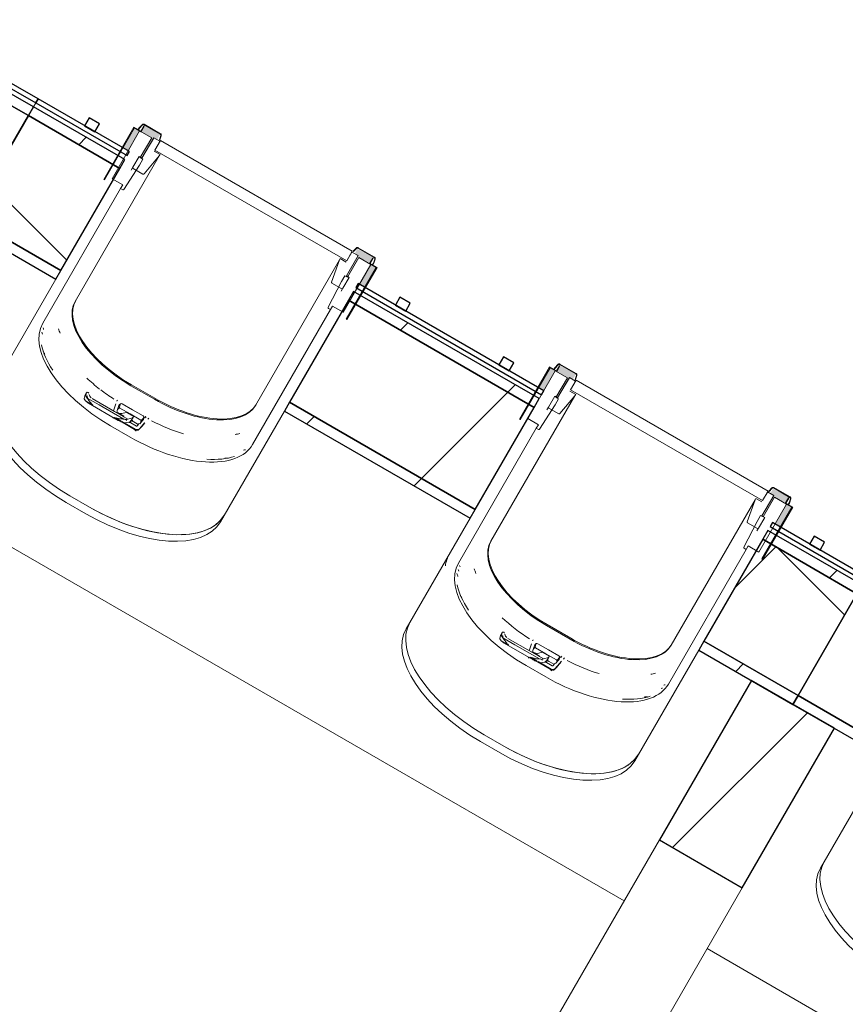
# Model space of a CAD drawing. Header units: centimetres. Extents: x 6036 to 22185, y 5782 to 11383.
# Tile 83 of 256: x 12776 to 12983, y 8913 to 9160. Entities that reach past the tile are written whole.
import ezdxf

# ---------------------------------------------------------------- set-up
doc = ezdxf.new("R2010")
doc.units = ezdxf.units.CM
for name, color, linetype, lineweight in [('A-COLS', 52, 'Continuous', 9), ('A-FLOR', 192, 'Continuous', 9), ('A-GENM', 13, 'Continuous', 9), ('S-BEAM', 12, 'Continuous', 9)]:
    doc.layers.add(name, color=color, linetype=linetype, lineweight=lineweight)

# ---------------------------------------------------------------- blocks, each defined once
blk = doc.blocks.new('GEMO_PanelElewacyjny_OknaGoraDolWysokie_Nowe - GEMO_PanelElewacyjny_Standard_240_-6598236-7-01 ZestMeble')
at = {"layer": 'S-BEAM'}
h = blk.add_hatch(dxfattribs=at)
h.set_pattern_fill('FP_52', color=256, style=0, pattern_type=2)
h.set_pattern_definition([(255, (2121.74, 11115.187), (28.977775, -7.76457), [])])
h.paths.add_polyline_path([(-120, -419.28), (-119.9, -421.82), (-92.7, -421.82), (-92.84, -419.28)])
h.paths.add_polyline_path([(-120, -451.38), (-120, -453.92), (-92.7, -453.92), (-92.7, -451.38), (-102.83, -451.38)])
h.paths.add_polyline_path([(-26.5, -419.28), (-26.5, -421.82), (27.3, -421.82), (27.3, -419.28), (-7.26, -419.28)])
h.paths.add_polyline_path([(-26.5, -451.38), (-26.5, -453.92), (27.3, -453.92), (27.3, -451.38), (-17.25, -451.38)])
h.paths.add_polyline_path([(93.5, -419.28), (93.5, -421.82), (120, -421.82), (120, -419.28), (104.16, -419.28)])
h.paths.add_polyline_path([(93.5, -451.38), (93.5, -453.92), (120, -453.92), (120, -451.38), (96.86, -451.38)])
h = blk.add_hatch(dxfattribs=at)
h.set_pattern_fill('FP_51', color=256, style=0, pattern_type=2)
h.set_pattern_definition([(255, (2121.74, 11115.19), (72.44444, -19.41143), []), (345, (2121.74, 11115.19), (19.41143, 72.44444), [])])
h.paths.add_polyline_path([(-120, -421.82), (-120, -451.38), (-92.7, -451.38), (-92.7, -421.82), (-119.9, -421.82)])
h.paths.add_polyline_path([(-26.5, -421.82), (-26.5, -451.38), (27.3, -451.38), (27.3, -421.82), (-5.79, -421.82)])
h.paths.add_polyline_path([(93.5, -421.82), (93.5, -451.38), (120, -451.38), (120, -421.82), (94.05, -421.82)])
blk.add_line((93.5, -387.16), (93.5, -419.28), dxfattribs=at)
at = {"layer": 'S-BEAM', "lineweight": 25}
for p, q in [((120, -419.28), (93.5, -419.28)), ((120, -421.82), (120, -419.28)), ((120, -421.82), (93.5, -421.82)), ((93.5, -421.82), (120, -421.82)), ((120, -451.38), (120, -421.82))]:
    blk.add_line(p, q, dxfattribs=at)
at = {"layer": 'S-BEAM'}
for centre in [(63.25, -387.16), (63.25, -389.07), (63.25, -389.07)]:
    blk.add_ellipse(centre, major_axis=(30.25, 0), ratio=0.5, start_param=0, end_param=1.570796, dxfattribs=at)
blk = doc.blocks.new('GEMO_PanelElewacyjny_OknaGoraDolWysokie_Nowe - GEMO_PanelElewacyjny_Standard_240_-V21-7-01 ZestMeble')
at = {"layer": 'S-BEAM'}
h = blk.add_hatch(dxfattribs=at)
h.set_pattern_fill('FP_54', color=256, style=0, pattern_type=2)
h.set_pattern_definition([(255, (1881.74, 11115.187), (28.977775, -7.76457), [])])
h.paths.add_polyline_path([(-120, -419.28), (-120, -421.82), (-92.7, -421.82), (-92.7, -419.28), (-104.62, -419.28)])
h.paths.add_polyline_path([(-120, -451.38), (-120, -453.92), (-92.7, -453.92), (-92.7, -451.38), (-114.62, -451.38)])
h.paths.add_polyline_path([(-26.5, -419.28), (-26.5, -421.82), (27.3, -421.82), (27.3, -419.28), (-19.04, -419.28)])
h.paths.add_polyline_path([(-26.5, -451.38), (-26.5, -453.92), (27.3, -453.92), (27.3, -451.38), (-11.79, -451.38)])
h.paths.add_polyline_path([(93.5, -419.28), (93.5, -421.82), (120, -421.82), (120, -419.28), (95.06, -419.28)])
h.paths.add_polyline_path([(93.5, -451.38), (93.5, -453.92), (120, -453.92), (120, -451.38), (113.6, -451.38)])
h = blk.add_hatch(dxfattribs=at)
h.set_pattern_fill('FP_53', color=256, style=0, pattern_type=2)
h.set_pattern_definition([(255, (1881.74, 11115.19), (72.44444, -19.41143), []), (345, (1881.74, 11115.19), (19.41143, 72.44444), [])])
h.paths.add_polyline_path([(-120, -421.82), (-120, -451.38), (-92.7, -451.38), (-92.7, -421.82), (-103.16, -421.82)])
h.paths.add_polyline_path([(-26.5, -421.82), (-26.5, -451.38), (27.3, -451.38), (27.3, -421.82), (-17.58, -421.82)])
h.paths.add_polyline_path([(93.5, -421.82), (93.5, -451.38), (120, -451.38), (120, -421.82), (96.53, -421.82)])
for p, q in [((-62.45, -372.04), (-56.75, -372.04)), ((57.55, -372.04), (63.25, -372.04)), ((-62.45, -373.94), (-56.75, -373.94)), ((-56.75, -373.94), (-62.45, -373.94)), ((57.55, -373.94), (63.25, -373.94)), ((63.25, -373.94), (57.55, -373.94)), ((-92.7, -419.28), (-92.7, -387.16)), ((-26.5, -387.16), (-26.5, -419.28)), ((27.3, -419.28), (27.3, -387.16)), ((93.5, -387.16), (93.5, -419.28)), ((120, -453.92), (120, -455.07))]:
    blk.add_line(p, q, dxfattribs=at)
at = {"layer": 'S-BEAM', "lineweight": 25}
for p, q in [((-120, -419.28), (-120, -421.82)), ((-92.7, -419.28), (-120, -419.28)), ((-92.7, -421.82), (-92.7, -419.28)), ((27.3, -419.28), (-26.5, -419.28)), ((-26.5, -419.28), (-26.5, -421.82)), ((27.3, -421.82), (27.3, -419.28)), ((120, -419.28), (93.5, -419.28)), ((93.5, -419.28), (93.5, -421.82)), ((-120, -421.82), (-120, -451.38)), ((-92.7, -421.82), (-120, -421.82)), ((-120, -421.82), (-92.7, -421.82)), ((-92.7, -451.38), (-92.7, -421.82)), ((27.3, -421.82), (-26.5, -421.82)), ((-26.5, -421.82), (-26.5, -451.38)), ((-26.5, -421.82), (27.3, -421.82)), ((27.3, -451.38), (27.3, -421.82)), ((120, -421.82), (93.5, -421.82)), ((93.5, -421.82), (93.5, -451.38)), ((93.5, -421.82), (120, -421.82)), ((120, -451.38), (120, -421.82)), ((-120, -451.38), (-92.7, -451.38)), ((-92.7, -451.38), (-120, -451.38)), ((-92.7, -453.92), (-92.7, -451.38)), ((-26.5, -451.38), (27.3, -451.38)), ((27.3, -451.38), (-26.5, -451.38)), ((-26.5, -451.38), (-26.5, -453.92)), ((27.3, -453.92), (27.3, -451.38)), ((93.5, -451.38), (120, -451.38)), ((120, -451.38), (93.5, -451.38)), ((93.5, -451.38), (93.5, -453.92)), ((120, -453.92), (120, -451.38)), ((-120, -453.92), (-92.7, -453.92)), ((-26.5, -453.92), (27.3, -453.92)), ((93.5, -453.92), (120, -453.92)), ((-92.7, -455.07), (-120, -455.07)), ((-120, -456.23), (-92.7, -456.23)), ((-103.5, -456.23), (-106.5, -456.23)), ((-106.5, -456.23), (-106.5, -458.54)), ((-103.5, -458.54), (-103.5, -456.23)), ((-92.7, -456.23), (-92.7, -455.07)), ((27.3, -455.07), (-26.5, -455.07)), ((-26.5, -455.07), (-26.5, -456.23)), ((-26.5, -456.23), (27.3, -456.23)), ((-13.5, -456.23), (-16.5, -456.23)), ((-16.5, -456.23), (-16.5, -458.54)), ((-13.5, -458.54), (-13.5, -456.23)), ((16.5, -456.23), (13.5, -456.23)), ((13.5, -456.23), (13.5, -458.54)), ((16.5, -458.54), (16.5, -456.23)), ((27.3, -456.23), (27.3, -455.07)), ((120, -455.07), (93.5, -455.07)), ((93.5, -455.07), (93.5, -456.23)), ((93.5, -456.23), (120, -456.23)), ((106.5, -456.23), (103.5, -456.23)), ((103.5, -456.23), (103.5, -458.54)), ((106.5, -458.54), (106.5, -456.23)), ((120, -456.23), (120, -455.07)), ((-106.5, -458.54), (-103.5, -458.54)), ((-16.5, -458.54), (-13.5, -458.54)), ((13.5, -458.54), (16.5, -458.54)), ((103.5, -458.54), (106.5, -458.54))]:
    blk.add_line(p, q, dxfattribs=at)
at = {"layer": 'S-BEAM'}
for centre, major_axis, start_param, end_param in [((-62.45, -387.16), (-30.25, 0), 4.712389, 6.283185), ((-56.75, -387.16), (30.25, 0), 0, 1.570796), ((57.55, -387.16), (-30.25, 0), 4.712389, 6.283185), ((63.25, -387.16), (30.25, 0), 0, 1.570796), ((-62.45, -389.07), (30.25, 0), 1.570796, 3.141593), ((-62.45, -389.07), (-30.25, 0), 4.712389, 6.283185), ((-56.75, -389.07), (30.25, 0), 0, 1.570796), ((-56.75, -389.07), (30.25, 0), 0, 1.570796), ((57.55, -389.07), (30.25, 0), 1.570796, 3.141593), ((57.55, -389.07), (-30.25, 0), 4.712389, 6.283185), ((63.25, -389.07), (30.25, 0), 0, 1.570796), ((63.25, -389.07), (30.25, 0), 0, 1.570796), ((-62.45, -411.24), (30.25, 0), 2.506031, 2.544384), ((-62.45, -411.24), (30.25, 0), 2.506031, 2.544384), ((-56.75, -411.24), (30.25, 0), 0.716953, 0.755306), ((-56.75, -411.24), (30.25, 0), 0.716953, 0.755306), ((57.55, -411.24), (30.25, 0), 2.446159, 2.484512), ((57.55, -411.24), (30.25, 0), 2.446159, 2.484512), ((63.25, -411.24), (30.25, 0), 0.657081, 0.695434), ((63.25, -411.24), (30.25, 0), 0.657081, 0.695434), ((-56.75, -413.14), (30.25, 0), 0.525439, 0.563235), ((-62.45, -414.01), (30.25, 0), 2.679754, 2.699728), ((-62.45, -413.14), (30.25, 0), 2.665064, 2.685039), ((-56.75, -414.01), (30.25, 0), 0.51075, 0.530724), ((-56.75, -414.87), (30.25, 0), 0.496061, 0.516035), ((57.55, -413.14), (30.25, 0), 2.624109, 2.650596), ((63.25, -413.14), (30.25, 0), 0.490996, 0.517483), ((63.25, -414.01), (30.25, 0), 0.476307, 0.496282)]:
    blk.add_ellipse(centre, major_axis=major_axis, ratio=0.5, start_param=start_param, end_param=end_param, dxfattribs=at)
blk = doc.blocks.new('GEMO_PanelElewacyjny_OknaGoraDolWysokie_Nowe - GEMO_PanelElewacyjny_Standard_240_-V59-7-01 ZestMeble')
at = {"layer": 'S-BEAM'}
h = blk.add_hatch(dxfattribs=at)
h.set_pattern_fill('FP_133', color=256, style=0, pattern_type=2)
h.set_pattern_definition([(255, (1641.74, 11115.187), (28.977775, -7.76457), [])])
h.paths.add_polyline_path([(-120, -419.28), (-120, -421.82), (-92.7, -421.82), (-92.7, -419.28), (-116.41, -419.28)])
h.paths.add_polyline_path([(-120, -451.38), (-120, -453.92), (-92.7, -453.92), (-92.7, -451.38), (-117.05, -451.38)])
h.paths.add_polyline_path([(-26.5, -419.28), (-26.5, -421.82), (27.3, -421.82), (27.3, -419.28), (-16.57, -419.28)])
h.paths.add_polyline_path([(-26.5, -451.38), (-26.5, -453.92), (27.3, -453.92), (27.3, -451.38), (-12.3, -451.38)])
h.paths.add_polyline_path([(93.5, -419.28), (93.5, -421.82), (120, -421.82), (120, -419.28), (111.8, -419.28)])
h.paths.add_polyline_path([(93.5, -451.38), (93.5, -453.92), (120, -453.92), (120, -451.38), (101.81, -451.38)])
h = blk.add_hatch(dxfattribs=at)
h.set_pattern_fill('FP_132', color=256, style=0, pattern_type=2)
h.set_pattern_definition([(255, (1641.74, 11115.19), (72.44444, -19.41143), []), (345, (1641.74, 11115.19), (19.41143, 72.44444), [])])
h.paths.add_polyline_path([(-120, -421.82), (-120, -451.38), (-92.7, -451.38), (-92.7, -421.82), (-114.94, -421.82)])
h.paths.add_polyline_path([(-26.5, -421.82), (-26.5, -451.38), (27.3, -451.38), (27.3, -421.82), (-20.94, -421.82)])
h.paths.add_polyline_path([(93.5, -421.82), (93.5, -451.38), (120, -451.38), (120, -421.82), (113.27, -421.82)])
at = {"layer": 'S-BEAM', "lineweight": 25}
for p, q in [((-120, -421.82), (-120, -451.38)), ((-120, -451.38), (-92.7, -451.38)), ((-120, -451.38), (-120, -453.92)), ((-92.7, -451.38), (-120, -451.38)), ((-120, -453.92), (-92.7, -453.92)), ((-120, -455.07), (-120, -456.23)), ((-92.7, -455.07), (-120, -455.07)), ((-120, -456.23), (-92.7, -456.23))]:
    blk.add_line(p, q, dxfattribs=at)
at = {"layer": 'S-BEAM'}
blk.add_line((-120, -455.07), (-120, -453.92), dxfattribs=at)
blk = doc.blocks.new('okno - okno 2-V149-7-01 ZestMeble')
at = {"layer": 'A-GENM'}
h = blk.add_hatch(color=256, dxfattribs=at)
h.paths.add_polyline_path([(7393.34, 9092.97), (7396.23, 9097.97), (7394.93, 9098.72), (7392.05, 9093.72)])
h.paths.add_polyline_path([(7334.02, 9127.22), (7336.91, 9132.22), (7335.61, 9132.97), (7332.72, 9127.97), (7333.79, 9127.35)])
for points in [[(7337.81, 9125.98), (7340.72, 9130.35), (7341.29, 9130.03), (7342.09, 9131.42), (7337.86, 9133.57), (7337.25, 9132.02), (7339.94, 9130.47), (7337.61, 9126.1)], [(7389.43, 9096.18), (7391.95, 9100.44), (7394.94, 9099.03), (7395.75, 9100.44), (7391.52, 9102.59), (7390.84, 9101.41), (7391.59, 9100.73), (7389.24, 9096.29)]]:
    blk.add_hatch(color=256, dxfattribs=at).paths.add_polyline_path(points)
h = blk.add_hatch(color=256, dxfattribs=at)
h.paths.add_polyline_path([(7389.1, 9095.62), (7389.14, 9096.35), (7389.03, 9096.29), (7389.04, 9095.65), (7389.06, 9095.65)])
h.paths.add_polyline_path([(7337.49, 9125.42), (7337.81, 9125.98), (7337.33, 9125.95), (7337.37, 9125.48), (7337.46, 9125.44)])
h = blk.add_hatch(color=256, dxfattribs=at)
h.paths.add_polyline_path([(7364.45, 9053.85), (7364.75, 9054.24), (7364.56, 9053.98)])
h.paths.add_polyline_path([(7339.07, 9059.92), (7338.94, 9060.24), (7339.05, 9059.93)])
at = {"layer": 'A-GENM', "lineweight": 18}
for p, q in [((7335.49, 9133.17), (7327.93, 9120.07)), ((7328.1, 9119.97), (7335.61, 9132.97)), ((7337.23, 9132.17), (7335.49, 9133.17)), ((7335.61, 9132.97), (7337.25, 9132.02)), ((7337.54, 9133.78), (7336.8, 9132.99)), ((7336.8, 9132.99), (7336.87, 9132.91)), ((7336.87, 9132.91), (7337.61, 9133.71)), ((7337.98, 9133.47), (7337.23, 9132.17)), ((7337.25, 9132.02), (7338.06, 9133.42)), ((7338.06, 9133.42), (7337.98, 9133.47)), ((7337.99, 9133.79), (7342.09, 9131.42)), ((7342.15, 9131.52), (7338.05, 9133.89)), ((7336.91, 9132.22), (7329.98, 9120.22)), ((7339.94, 9130.47), (7336.91, 9132.22)), ((7337.08, 9125.52), (7339.94, 9130.47)), ((7340.43, 9130.52), (7337.49, 9125.42)), ((7341.99, 9129.62), (7340.43, 9130.52)), ((7342.11, 9129.82), (7340.72, 9127.42)), ((7342.21, 9131.05), (7341.9, 9130.01)), ((7341.9, 9130.01), (7341.99, 9129.99)), ((7341.99, 9129.99), (7342.31, 9131.03)), ((7390.26, 9102.02), (7342.11, 9129.82)), ((7340.72, 9127.42), (7341.99, 9129.62)), ((7340.72, 9127.42), (7388.87, 9099.62)), ((7336.79, 9125.82), (7335.23, 9123.12)), ((7337.49, 9125.42), (7336.79, 9125.82)), ((7336.86, 9123.64), (7337.73, 9125.14)), ((7337.73, 9125.14), (7337.08, 9125.52)), ((7338.01, 9121.46), (7341.83, 9125.95)), ((7342.02, 9126.27), (7340.55, 9127.12)), ((7341.83, 9125.95), (7342.02, 9126.27)), ((7332.96, 9117.55), (7336.86, 9123.64)), ((7335.29, 9122.82), (7337.75, 9121.4)), ((7327.93, 9120.07), (7328.1, 9119.97)), ((7329.98, 9120.22), (7332.66, 9118.67)), ((7332.66, 9118.67), (7332.15, 9117.77)), ((7332.15, 9117.77), (7332.67, 9117.46)), ((7391.2, 9102.8), (7390.46, 9102.01)), ((7390.53, 9101.93), (7391.27, 9102.73)), ((7391.65, 9102.81), (7395.75, 9100.44)), ((7395.81, 9100.54), (7391.71, 9102.91)), ((7387.23, 9100.17), (7387.04, 9099.85)), ((7388.7, 9099.32), (7387.23, 9100.17)), ((7388.76, 9095.82), (7391.7, 9100.92)), ((7388.87, 9099.62), (7390.26, 9102.02)), ((7390.14, 9101.82), (7388.87, 9099.62)), ((7391.9, 9100.47), (7389.04, 9095.52)), ((7391.7, 9100.92), (7390.14, 9101.82)), ((7390.46, 9102.01), (7390.53, 9101.93)), ((7394.93, 9098.72), (7391.9, 9100.47)), ((7395.39, 9100.32), (7394.59, 9098.92)), ((7394.73, 9098.97), (7395.48, 9100.27)), ((7395.48, 9100.27), (7395.39, 9100.32)), ((7387.04, 9099.85), (7385.06, 9094.3)), ((7396.23, 9097.97), (7388.73, 9084.97)), ((7388.9, 9084.87), (7396.46, 9097.97)), ((7391.47, 9092.72), (7394.93, 9098.72)), ((7394.59, 9098.92), (7396.23, 9097.97)), ((7396.46, 9097.97), (7394.73, 9098.97)), ((7395.87, 9100.07), (7395.56, 9099.03)), ((7395.56, 9099.03), (7395.65, 9099.01)), ((7395.65, 9099.01), (7395.97, 9100.05)), ((7388.39, 9095.89), (7387.53, 9094.39)), ((7387.89, 9092.72), (7389.45, 9095.42)), ((7389.04, 9095.52), (7388.39, 9095.89)), ((7389.45, 9095.42), (7388.76, 9095.82)), ((7387.53, 9094.39), (7384.21, 9087.96)), ((7385.14, 9094.04), (7387.6, 9092.62)), ((7388, 9086.72), (7391.42, 9092.63)), ((7384.8, 9087.37), (7385.32, 9088.27)), ((7385.32, 9088.27), (7388, 9086.72)), ((7384.27, 9087.67), (7384.8, 9087.37)), ((7388.73, 9084.97), (7388.9, 9084.87))]:
    blk.add_line(p, q, dxfattribs=at)
at = {"layer": 'A-GENM'}
for p, q in [((7336.8, 9132.99), (7336.49, 9132.46)), ((7336.87, 9132.91), (7336.58, 9132.41)), ((7341.83, 9125.95), (7320.75, 9089.43)), ((7335.23, 9123.12), (7334.82, 9122.41)), ((7312.61, 9083.93), (7332.15, 9117.77)), ((7365.96, 9063.33), (7387.04, 9099.85)), ((7395.26, 9098.53), (7395.56, 9099.03)), ((7395.35, 9098.48), (7395.65, 9099.01)), ((7387.48, 9092.01), (7387.89, 9092.72)), ((7384.8, 9087.37), (7365.26, 9053.53)), ((7334.73, 9068.25), (7340.62, 9064.85)), ((7340.76, 9065.1), (7334.87, 9068.5)), ((7323.14, 9065.76), (7322.98, 9065.05)), ((7323.58, 9066.54), (7323.16, 9065.8)), ((7323.4, 9065.78), (7323.57, 9066.49)), ((7323.77, 9066.61), (7323.99, 9066.57)), ((7323.35, 9064.44), (7325.04, 9063.46)), ((7323.78, 9065.17), (7326.79, 9063.43)), ((7324.12, 9063.87), (7331.56, 9059.57)), ((7325.03, 9065.04), (7330.61, 9061.81)), ((7326.79, 9063.43), (7332.94, 9059.88)), ((7330.97, 9063.68), (7330.37, 9061.92)), ((7331.28, 9064.6), (7331.15, 9064.39)), ((7332.12, 9063.75), (7331.74, 9062.7)), ((7332.55, 9063.69), (7335.16, 9062.18)), ((7333.91, 9059.91), (7330.61, 9061.81)), ((7331.16, 9061.5), (7331.31, 9061.93)), ((7331.61, 9063.04), (7331.25, 9062.02)), ((7331.32, 9061.56), (7332.96, 9060.61)), ((7334.57, 9061.17), (7331.96, 9062.67)), ((7332.81, 9061.34), (7333.62, 9061.57)), ((7333.62, 9061.57), (7335.39, 9060.54)), ((7337.18, 9059.66), (7334.57, 9061.17)), ((7335.16, 9062.18), (7337.76, 9060.68)), ((7334.52, 9055.38), (7329.58, 9058.23)), ((7335.63, 9057.31), (7330.83, 9060.08)), ((7330.92, 9060.21), (7332.31, 9059.4)), ((7332.57, 9059.25), (7335.87, 9057.35)), ((7333.67, 9059.57), (7333.13, 9059.88)), ((7333.22, 9058.93), (7334.21, 9059.11)), ((7333.91, 9059.91), (7333.72, 9059.81)), ((7335.16, 9060.24), (7333.91, 9059.91)), ((7336.15, 9058.14), (7334.3, 9059.21)), ((7334.3, 9059.11), (7334.35, 9059.09)), ((7334.34, 9058.94), (7334.46, 9059.15)), ((7334.46, 9059.15), (7334.65, 9059.49)), ((7334.65, 9059.25), (7335.25, 9060.3)), ((7334.75, 9059.58), (7336.53, 9058.55)), ((7335.39, 9060.54), (7335.25, 9060.3)), ((7336.8, 9058.76), (7336.27, 9058.16)), ((7336.85, 9057.46), (7338.14, 9058.94)), ((7336.97, 9058.72), (7337.67, 9059.54)), ((7338.03, 9060.34), (7337.31, 9059.49)), ((7338.21, 9060.23), (7338.49, 9060.55)), ((7338.26, 9060.34), (7338.3, 9060.38)), ((7339, 9059.86), (7339.13, 9060.07))]:
    blk.add_line(p, q, dxfattribs=at)
at = {"layer": 'A-GENM', "lineweight": 18, "flags": 128}
for points in [[(7338.05, 9133.89), (7337.97, 9133.92), (7337.88, 9133.93), (7337.79, 9133.93), (7337.7, 9133.9), (7337.62, 9133.85), (7337.54, 9133.78)], [(7337.61, 9133.71), (7337.67, 9133.76), (7337.73, 9133.79), (7337.8, 9133.82), (7337.86, 9133.82), (7337.93, 9133.81), (7337.99, 9133.79)], [(7342.09, 9131.42), (7342.14, 9131.38), (7342.18, 9131.33), (7342.21, 9131.26), (7342.23, 9131.2), (7342.23, 9131.12), (7342.21, 9131.05)], [(7342.31, 9131.03), (7342.33, 9131.13), (7342.33, 9131.22), (7342.31, 9131.31), (7342.27, 9131.4), (7342.22, 9131.47), (7342.15, 9131.52)], [(7335.23, 9123.12), (7335.21, 9123.07), (7335.2, 9123.02), (7335.2, 9122.97), (7335.21, 9122.93), (7335.23, 9122.88), (7335.26, 9122.85), (7335.29, 9122.82)], [(7337.75, 9121.4), (7337.79, 9121.38), (7337.84, 9121.38), (7337.89, 9121.38), (7337.93, 9121.4), (7337.97, 9121.43), (7338.01, 9121.46)], [(7332.67, 9117.46), (7332.71, 9117.45), (7332.76, 9117.44), (7332.8, 9117.44), (7332.85, 9117.46), (7332.89, 9117.48), (7332.93, 9117.51), (7332.96, 9117.55)], [(7391.71, 9102.91), (7391.63, 9102.94), (7391.54, 9102.95), (7391.45, 9102.95), (7391.36, 9102.92), (7391.27, 9102.87), (7391.2, 9102.8)], [(7391.27, 9102.73), (7391.32, 9102.78), (7391.39, 9102.81), (7391.45, 9102.84), (7391.52, 9102.84), (7391.59, 9102.83), (7391.65, 9102.81)], [(7395.75, 9100.44), (7395.8, 9100.4), (7395.84, 9100.35), (7395.87, 9100.28), (7395.89, 9100.22), (7395.89, 9100.14), (7395.87, 9100.07)], [(7395.97, 9100.05), (7395.99, 9100.15), (7395.99, 9100.24), (7395.97, 9100.33), (7395.93, 9100.42), (7395.88, 9100.49), (7395.81, 9100.54)], [(7385.06, 9094.3), (7385.05, 9094.25), (7385.05, 9094.19), (7385.06, 9094.15), (7385.08, 9094.1), (7385.11, 9094.07), (7385.14, 9094.04)], [(7387.6, 9092.62), (7387.64, 9092.6), (7387.69, 9092.6), (7387.73, 9092.6), (7387.78, 9092.62), (7387.82, 9092.64), (7387.86, 9092.68), (7387.89, 9092.72)], [(7384.21, 9087.96), (7384.19, 9087.92), (7384.18, 9087.87), (7384.18, 9087.82), (7384.19, 9087.77), (7384.21, 9087.73), (7384.24, 9087.7), (7384.27, 9087.67)]]:
    blk.add_lwpolyline(points, dxfattribs=at)
at = {"layer": 'A-GENM', "flags": 128}
for points in [[(7323.35, 9064.44), (7323.45, 9064.35), (7323.55, 9064.27)], [(7330.61, 9061.81), (7331.08, 9061.58), (7331.56, 9061.4), (7332.02, 9061.31), (7332.44, 9061.28), (7332.81, 9061.34)], [(7332.26, 9059.24), (7332.49, 9059.15), (7332.72, 9059.08), (7332.94, 9059), (7333.15, 9058.94)], [(7333.15, 9058.94), (7333.18, 9058.93), (7333.2, 9058.93), (7333.22, 9058.93)], [(7335.25, 9060.3), (7335.22, 9060.26), (7335.16, 9060.24)]]:
    blk.add_lwpolyline(points, dxfattribs=at)
at = {"layer": 'A-GENM'}
for centre, major_axis, ratio, start_param, end_param in [((7340.41, 9078.08), (-19.66, 11.35), 0.5, 0, 1.570796), ((7340.55, 9078.32), (-19.66, 11.35), 0.5, 0, 1.570796), ((7336.47, 9070.16), (-23.86, 13.77), 0.5, 0, 1.570796), ((7339.91, 9076.12), (-22.86, 13.2), 0.5, 0.480597, 0.548708), ((7336.86, 9070.83), (-23.86, 13.78), 0.5, 0.421604, 0.785398), ((7339.26, 9074.99), (-22.86, 13.2), 0.5, 1.136955, 1.30431), ((7323.33, 9065.7), (-0.173, 0.1), 0.866025, 5.096361, 6.544985), ((7323.55, 9065.74), (-0.13, 0.075), 0.866025, 0.261799, 1.009122), ((7327.56, 9067.52), (-4.33, 2.5), 0.866025, 1.009122, 1.13865), ((7323.75, 9066.44), (-0.173, 0.1), 0.866025, 5.096361, 6.544985), ((7323.55, 9065.66), (-0.173, 0.1), 0.866025, 3.633403, 4.364882), ((7325.3, 9065.5), (-1.39, 0.8), 0.866025, 0.49181, 0.923405), ((7323.98, 9066.39), (-0.173, 0.1), 0.866025, 3.633403, 5.096361), ((7325.72, 9066.24), (-1.39, 0.8), 0.866025, 0.707607, 1.354999), ((7339.26, 9074.99), (-22.86, 13.2), 0.5, 1.319163, 1.471741), ((7323.12, 9065), (-0.13, 0.075), 0.866025, 0.261799, 1.009122), ((7327.14, 9066.79), (-4.33, 2.5), 0.866025, 1.009122, 1.137615), ((7337.02, 9060.25), (-5.29, 3.05), 0.5, 6.091414, 6.474956), ((7332.44, 9063.51), (-0.355, 0.205), 0.5, 4.712389, 6.069716), ((7346.3, 9074.68), (-19.66, 11.35), 0.5, 1.570796, 3.141593), ((7346.44, 9074.92), (-19.66, 11.35), 0.5, 1.570796, 3.141593), ((7336.48, 9059.32), (-5.11, 2.95), 0.5, 6.09184, 6.37656), ((7331.86, 9062.64), (-0.26, 0.15), 0.891845, 0.174533, 0.639954), ((7331.91, 9062.58), (-0.182, 0.105), 0.5, 4.712389, 6.06102), ((7337.66, 9066.59), (-7.46, 4.31), 0.891845, 1.391797, 1.455429), ((7337.66, 9060.5), (-0.355, 0.205), 0.5, 3.355062, 4.712389), ((7330.73, 9060.72), (-0.693, 0.4), 0.891845, 1.105375, 1.570796), ((7332.97, 9060.45), (-0.0866, 0.05), 0.866025, 5.235988, 6.021386), ((7333.35, 9065.18), (-5.2, 3), 0.866025, 1.964771, 2.085784), ((7333.64, 9059.92), (-0.13, 0.075), 0.866025, 2.085784, 2.6529), ((7334.3, 9059.45), (-0.346, 0.2), 0.866025, 2.6529, 3.141593), ((7334.56, 9059.54), (-0.0866, 0.05), 0.866025, 3.141593, 3.403392), ((7337.66, 9066.59), (-7.46, 4.31), 0.891845, 1.685325, 1.749796), ((7337.79, 9066.82), (-7.46, 4.31), 0.891845, 1.685325, 1.732524), ((7336.19, 9058.22), (-0.0866, 0.05), 0.891845, 1.570796, 2.96706), ((7520.38, 9393.05), (533.7, 666.59), 0.086824, 4.255373, 4.258176), ((7332.01, 9061.9), (-5.11, 2.95), 0.5, 3.048218, 3.332938), ((7337.17, 9059.57), (-0.26, 0.15), 0.891845, 2.036217, 2.96706), ((7337.13, 9059.57), (-0.182, 0.105), 0.5, 3.363758, 4.712389), ((7332.55, 9062.83), (-5.29, 3.05), 0.5, 2.949822, 3.333364), ((7337.49, 9059.76), (-1.13, 0.65), 0.866025, 4.213723, 4.463056), ((7344.2, 9072.14), (-22.86, 13.2), 0.5, 1.669852, 2.00849), ((7342.29, 9068.84), (-23.07, 13.32), 0.5, 1.570796, 1.579056), ((7336.04, 9057.65), (-0.693, 0.4), 0.891845, 1.570796, 2.036217), ((7336.22, 9057.97), (-0.693, 0.4), 0.891845, 1.570796, 2.96706), ((7344.85, 9073.27), (-22.86, 13.2), 0.5, 2.588523, 2.660996), ((7341.4, 9067.31), (-23.86, 13.78), 0.5, 1.570796, 3.141593), ((7341.79, 9067.98), (-23.86, 13.78), 0.5, 2.356194, 2.719988)]:
    blk.add_ellipse(centre, major_axis=major_axis, ratio=ratio, start_param=start_param, end_param=end_param, dxfattribs=at)
for points in [[(7323.55, 9064.27), (7323.66, 9064.17), (7323.91, 9063.99), (7324.31, 9063.76), (7324.73, 9063.56), (7325.03, 9063.46), (7325.18, 9063.41)], [(7325.18, 9063.41), (7325.08, 9063.51), (7324.87, 9063.71), (7324.57, 9064.05), (7324.29, 9064.4), (7324.03, 9064.77), (7323.86, 9065.03), (7323.78, 9065.17)], [(7331.23, 9064.42), (7331.26, 9064.51), (7331.31, 9064.59), (7331.36, 9064.66)], [(7330.54, 9060.32), (7330.67, 9060.2), (7330.94, 9059.98), (7331.36, 9059.69), (7331.8, 9059.44), (7332.1, 9059.3), (7332.26, 9059.24)], [(7339.2, 9060.14), (7339.16, 9060.05), (7339.12, 9059.97), (7339.05, 9059.9)]]:
    blk.add_open_spline(points, degree=3, dxfattribs=at)
for points, knots in [([(7332.94, 9059.88), (7332.78, 9059.89), (7332.44, 9059.92), (7331.87, 9059.99), (7331.23, 9060.11), (7330.76, 9060.24), (7330.54, 9060.32)], [0, 0, 0, 0, 0.2, 0.4, 0.7, 1, 1, 1, 1]), ([(7336.81, 9057.32), (7336.77, 9057.28), (7336.68, 9057.21), (7336.53, 9057.13), (7336.36, 9057.08), (7336.11, 9057.08), (7335.93, 9057.14), (7335.82, 9057.2)], [-1, -1, -1, -1, -0.833333, -0.666667, -0.5, -0.333333, 0, 0, 0, 0])]:
    blk.add_open_spline(points, degree=3, knots=knots, dxfattribs=at)
blk = doc.blocks.new('okno - okno 2-V150-7-01 ZestMeble')
at = {"layer": 'A-GENM'}
for points in [[(7442.08, 9065.78), (7444.99, 9070.15), (7445.56, 9069.83), (7446.36, 9071.22), (7442.13, 9073.37), (7441.52, 9071.82), (7444.15, 9070.17), (7441.88, 9065.9)], [(7493.7, 9035.98), (7496.22, 9040.24), (7499.21, 9038.83), (7500.02, 9040.24), (7495.79, 9042.39), (7495.11, 9041.21), (7495.86, 9040.53), (7493.51, 9036.09)]]:
    blk.add_hatch(color=256, dxfattribs=at).paths.add_polyline_path(points)
h = blk.add_hatch(color=256, dxfattribs=at)
h.paths.add_polyline_path([(7497.61, 9032.77), (7500.5, 9037.77), (7499.2, 9038.52), (7496.31, 9033.52), (7497.35, 9032.92)])
h.paths.add_polyline_path([(7438.29, 9067.02), (7441.18, 9072.02), (7439.88, 9072.77), (7437.14, 9067.68), (7438.06, 9067.15)])
h = blk.add_hatch(color=256, dxfattribs=at)
h.paths.add_polyline_path([(7493.37, 9035.42), (7493.41, 9036.15), (7493.3, 9036.09), (7493.31, 9035.45), (7493.33, 9035.45)])
h.paths.add_polyline_path([(7441.76, 9065.22), (7442.08, 9065.78), (7441.6, 9065.75), (7441.64, 9065.28), (7441.72, 9065.24)])
h = blk.add_hatch(color=256, dxfattribs=at)
h.paths.add_polyline_path([(7468.98, 8993.99), (7469.19, 8994.34), (7468.99, 8994.01)])
h.paths.add_polyline_path([(7443.33, 8999.72), (7443.18, 9000.06), (7443.32, 8999.73)])
at = {"layer": 'A-GENM', "lineweight": 18}
for p, q in [((7439.76, 9072.97), (7432.2, 9059.87)), ((7441.5, 9071.97), (7439.76, 9072.97)), ((7441.81, 9073.58), (7441.07, 9072.79)), ((7441.14, 9072.71), (7441.88, 9073.51)), ((7442.25, 9073.27), (7441.5, 9071.97)), ((7441.52, 9071.82), (7442.33, 9073.22)), ((7442.33, 9073.22), (7442.25, 9073.27)), ((7442.26, 9073.59), (7446.36, 9071.22)), ((7446.42, 9071.32), (7442.32, 9073.69)), ((7432.37, 9059.77), (7439.88, 9072.77)), ((7441.18, 9072.02), (7434.25, 9060.02)), ((7439.88, 9072.77), (7441.52, 9071.82)), ((7441.07, 9072.79), (7441.14, 9072.71)), ((7444.21, 9070.27), (7441.18, 9072.02)), ((7446.48, 9070.85), (7446.17, 9069.81)), ((7446.26, 9069.79), (7446.58, 9070.83)), ((7441.35, 9065.32), (7444.21, 9070.27)), ((7444.7, 9070.32), (7441.76, 9065.22)), ((7446.26, 9069.42), (7444.7, 9070.32)), ((7446.37, 9069.62), (7444.99, 9067.22)), ((7444.99, 9067.22), (7446.26, 9069.42)), ((7446.17, 9069.81), (7446.26, 9069.79)), ((7494.53, 9041.82), (7446.37, 9069.62)), ((7441.06, 9065.62), (7439.5, 9062.92)), ((7441.76, 9065.22), (7441.06, 9065.62)), ((7442.28, 9061.26), (7446.1, 9065.75)), ((7446.29, 9066.07), (7444.82, 9066.92)), ((7444.99, 9067.22), (7493.14, 9039.42)), ((7446.1, 9065.75), (7446.29, 9066.07)), ((7437.23, 9057.35), (7441.13, 9063.44)), ((7441.13, 9063.44), (7442, 9064.94)), ((7442, 9064.94), (7441.35, 9065.32)), ((7439.56, 9062.62), (7442.02, 9061.2)), ((7432.2, 9059.87), (7432.37, 9059.77)), ((7434.25, 9060.02), (7436.93, 9058.47)), ((7436.93, 9058.47), (7436.41, 9057.57)), ((7436.41, 9057.57), (7436.94, 9057.26)), ((7493.14, 9039.42), (7494.53, 9041.82)), ((7494.41, 9041.62), (7493.14, 9039.42)), ((7495.97, 9040.72), (7494.41, 9041.62)), ((7495.47, 9042.6), (7494.73, 9041.81)), ((7494.73, 9041.81), (7494.8, 9041.73)), ((7494.8, 9041.73), (7495.54, 9042.53)), ((7495.92, 9042.61), (7500.02, 9040.24)), ((7500.08, 9040.34), (7495.98, 9042.71)), ((7491.31, 9039.65), (7489.33, 9034.1)), ((7491.49, 9039.97), (7491.31, 9039.65)), ((7492.97, 9039.12), (7491.49, 9039.97)), ((7492.27, 9026.52), (7499.2, 9038.52)), ((7493.02, 9035.62), (7495.97, 9040.72)), ((7496.17, 9040.27), (7493.31, 9035.32)), ((7499.2, 9038.52), (7496.17, 9040.27)), ((7499.66, 9040.12), (7498.85, 9038.72)), ((7498.85, 9038.72), (7500.5, 9037.77)), ((7499, 9038.77), (7499.75, 9040.07)), ((7500.73, 9037.77), (7499, 9038.77)), ((7499.75, 9040.07), (7499.66, 9040.12)), ((7500.14, 9039.87), (7499.82, 9038.83)), ((7499.82, 9038.83), (7499.92, 9038.81)), ((7499.92, 9038.81), (7500.24, 9039.85)), ((7500.5, 9037.77), (7492.99, 9024.77)), ((7493.17, 9024.67), (7500.73, 9037.77)), ((7491.8, 9034.19), (7488.48, 9027.76)), ((7489.41, 9033.84), (7491.87, 9032.42)), ((7492.66, 9035.69), (7491.8, 9034.19)), ((7492.16, 9032.52), (7493.72, 9035.22)), ((7493.31, 9035.32), (7492.66, 9035.69)), ((7493.72, 9035.22), (7493.02, 9035.62)), ((7488.54, 9027.47), (7489.07, 9027.17)), ((7489.07, 9027.17), (7489.59, 9028.07)), ((7489.59, 9028.07), (7492.27, 9026.52)), ((7492.99, 9024.77), (7493.17, 9024.67))]:
    blk.add_line(p, q, dxfattribs=at)
at = {"layer": 'A-GENM'}
for p, q in [((7441.07, 9072.79), (7440.76, 9072.26)), ((7441.14, 9072.71), (7440.85, 9072.21)), ((7446.1, 9065.75), (7425.02, 9029.23)), ((7439.5, 9062.92), (7439.09, 9062.21)), ((7416.88, 9023.73), (7436.41, 9057.57)), ((7470.23, 9003.13), (7491.31, 9039.65)), ((7499.53, 9038.33), (7499.82, 9038.83)), ((7499.62, 9038.28), (7499.92, 9038.81)), ((7491.75, 9031.81), (7492.16, 9032.52)), ((7489.07, 9027.17), (7469.53, 8993.33)), ((7427.85, 9006.34), (7427.43, 9005.6)), ((7427.67, 9005.58), (7427.83, 9006.29)), ((7428.04, 9006.41), (7428.26, 9006.37)), ((7439, 9008.05), (7444.89, 9004.65)), ((7445.03, 9004.9), (7439.14, 9008.3)), ((7427.41, 9005.56), (7427.25, 9004.85)), ((7427.62, 9004.24), (7429.31, 9003.26)), ((7428.05, 9004.97), (7431.06, 9003.23)), ((7429.3, 9004.84), (7434.88, 9001.61)), ((7435.55, 9004.4), (7435.42, 9004.19)), ((7428.39, 9003.67), (7435.83, 8999.37)), ((7431.06, 9003.23), (7437.21, 8999.68)), ((7435.24, 9003.48), (7434.64, 9001.72)), ((7438.18, 8999.71), (7434.88, 9001.61)), ((7435.43, 9001.3), (7435.58, 9001.73)), ((7435.88, 9002.84), (7435.52, 9001.82)), ((7435.59, 9001.36), (7437.23, 9000.41)), ((7435.85, 9002.55), (7435.93, 9002.8)), ((7436.39, 9003.55), (7436.01, 9002.5)), ((7438.84, 9000.97), (7436.23, 9002.47)), ((7436.82, 9003.49), (7439.43, 9001.98)), ((7437.08, 9001.14), (7437.89, 9001.37)), ((7437.89, 9001.37), (7439.66, 9000.34)), ((7439.43, 9001.98), (7442.03, 9000.48)), ((7439.9, 8997.11), (7435.09, 8999.88)), ((7435.19, 9000.01), (7436.58, 8999.2)), ((7436.84, 8999.05), (7440.14, 8997.15)), ((7437.94, 8999.37), (7437.4, 8999.68)), ((7437.49, 8998.73), (7438.48, 8998.91)), ((7438.18, 8999.71), (7437.99, 8999.61)), ((7439.43, 9000.04), (7438.18, 8999.71)), ((7440.42, 8997.94), (7438.57, 8999.01)), ((7438.57, 8998.91), (7438.62, 8998.89)), ((7438.72, 8998.95), (7438.92, 8999.29)), ((7441.45, 8999.46), (7438.84, 9000.97)), ((7438.92, 8999.05), (7439.52, 9000.1)), ((7439.02, 8999.38), (7440.8, 8998.35)), ((7439.66, 9000.34), (7439.52, 9000.1)), ((7441.11, 8997.26), (7442.75, 8999.14)), ((7441.24, 8998.52), (7441.94, 8999.34)), ((7442.3, 9000.14), (7441.58, 8999.29)), ((7442.48, 9000.03), (7442.76, 9000.35)), ((7442.53, 9000.14), (7442.57, 9000.18)), ((7443.27, 8999.66), (7443.4, 8999.87)), ((7438.79, 8995.18), (7433.85, 8998.03)), ((7441.07, 8998.56), (7440.54, 8997.96))]:
    blk.add_line(p, q, dxfattribs=at)
at = {"layer": 'A-GENM', "lineweight": 18, "flags": 128}
for points in [[(7442.32, 9073.69), (7442.24, 9073.72), (7442.15, 9073.73), (7442.06, 9073.73), (7441.97, 9073.7), (7441.88, 9073.65), (7441.81, 9073.58)], [(7441.88, 9073.51), (7441.93, 9073.56), (7442, 9073.59), (7442.06, 9073.62), (7442.13, 9073.62), (7442.2, 9073.61), (7442.26, 9073.59)], [(7446.36, 9071.22), (7446.41, 9071.18), (7446.45, 9071.13), (7446.48, 9071.06), (7446.5, 9071), (7446.5, 9070.92), (7446.48, 9070.85)], [(7446.58, 9070.83), (7446.6, 9070.93), (7446.6, 9071.02), (7446.58, 9071.11), (7446.54, 9071.2), (7446.49, 9071.27), (7446.42, 9071.32)], [(7439.5, 9062.92), (7439.48, 9062.87), (7439.47, 9062.82), (7439.47, 9062.77), (7439.48, 9062.73), (7439.5, 9062.68), (7439.53, 9062.65), (7439.56, 9062.62)], [(7442.02, 9061.2), (7442.06, 9061.18), (7442.11, 9061.18), (7442.15, 9061.18), (7442.2, 9061.2), (7442.24, 9061.23), (7442.28, 9061.26)], [(7436.94, 9057.26), (7436.98, 9057.25), (7437.03, 9057.24), (7437.07, 9057.24), (7437.12, 9057.26), (7437.16, 9057.28), (7437.19, 9057.31), (7437.23, 9057.35)], [(7495.98, 9042.71), (7495.89, 9042.74), (7495.81, 9042.75), (7495.72, 9042.75), (7495.63, 9042.72), (7495.54, 9042.67), (7495.47, 9042.6)], [(7495.54, 9042.53), (7495.59, 9042.58), (7495.66, 9042.61), (7495.72, 9042.64), (7495.79, 9042.64), (7495.86, 9042.63), (7495.92, 9042.61)], [(7500.02, 9040.24), (7500.07, 9040.2), (7500.11, 9040.15), (7500.14, 9040.08), (7500.16, 9040.02), (7500.16, 9039.94), (7500.14, 9039.87)], [(7500.24, 9039.85), (7500.26, 9039.95), (7500.26, 9040.04), (7500.24, 9040.13), (7500.2, 9040.22), (7500.15, 9040.29), (7500.08, 9040.34)], [(7489.33, 9034.1), (7489.32, 9034.05), (7489.32, 9033.99), (7489.33, 9033.95), (7489.35, 9033.9), (7489.38, 9033.87), (7489.41, 9033.84)], [(7491.87, 9032.42), (7491.91, 9032.4), (7491.96, 9032.4), (7492, 9032.4), (7492.05, 9032.42), (7492.09, 9032.44), (7492.13, 9032.48), (7492.16, 9032.52)], [(7488.48, 9027.76), (7488.46, 9027.72), (7488.45, 9027.67), (7488.45, 9027.62), (7488.46, 9027.57), (7488.48, 9027.53), (7488.51, 9027.5), (7488.54, 9027.47)]]:
    blk.add_lwpolyline(points, dxfattribs=at)
at = {"layer": 'A-GENM', "flags": 128}
for points in [[(7427.62, 9004.24), (7427.72, 9004.15), (7427.81, 9004.07)], [(7434.88, 9001.61), (7435.35, 9001.38), (7435.83, 9001.2), (7436.29, 9001.11), (7436.71, 9001.08), (7437.08, 9001.14)], [(7436.53, 8999.04), (7436.76, 8998.95), (7436.99, 8998.88), (7437.21, 8998.8), (7437.42, 8998.74)], [(7439.52, 9000.1), (7439.48, 9000.06), (7439.43, 9000.04)], [(7437.42, 8998.74), (7437.45, 8998.73), (7437.47, 8998.73), (7437.49, 8998.73)]]:
    blk.add_lwpolyline(points, dxfattribs=at)
at = {"layer": 'A-GENM'}
for centre, major_axis, ratio, start_param, end_param in [((7444.68, 9017.88), (-19.66, 11.35), 0.5, 0, 1.570796), ((7444.82, 9018.12), (-19.66, 11.35), 0.5, 0, 1.570796), ((7440.74, 9009.96), (-23.86, 13.78), 0.5, 0, 1.570796), ((7441.13, 9010.63), (-26.54, 15.33), 0.5, 0, 0.19635), ((7444.18, 9015.92), (-22.86, 13.2), 0.5, 0.480597, 0.55307), ((7441.13, 9010.63), (-23.86, 13.78), 0.5, 0.421604, 0.785398), ((7443.53, 9014.79), (-22.86, 13.2), 0.5, 1.133102, 1.471741), ((7428.02, 9006.24), (-0.173, 0.1), 0.866025, 5.096361, 6.544985), ((7428.25, 9006.19), (-0.173, 0.1), 0.866025, 3.633403, 5.096361), ((7427.39, 9004.8), (-0.13, 0.075), 0.866025, 0.261799, 1.009122), ((7431.41, 9006.59), (-4.33, 2.5), 0.866025, 1.009122, 1.137615), ((7427.6, 9005.5), (-0.173, 0.1), 0.866025, 5.096361, 6.544985), ((7427.81, 9005.54), (-0.13, 0.075), 0.866025, 0.261799, 1.009122), ((7431.83, 9007.32), (-4.33, 2.5), 0.866025, 1.009122, 1.13865), ((7427.82, 9005.46), (-0.173, 0.1), 0.866025, 3.633403, 4.364882), ((7429.56, 9005.3), (-1.39, 0.8), 0.866025, 0.49181, 0.923405), ((7429.99, 9006.04), (-1.39, 0.8), 0.866025, 0.707607, 1.354999), ((7450.57, 9014.48), (-19.66, 11.35), 0.5, 1.570796, 3.141593), ((7450.71, 9014.72), (-19.66, 11.35), 0.5, 1.570796, 3.141593), ((7440.75, 8999.12), (-5.11, 2.95), 0.5, 6.09184, 6.37656), ((7436.13, 9002.44), (-0.26, 0.15), 0.891845, 0.174533, 0.639954), ((7441.29, 9000.05), (-5.29, 3.05), 0.5, 6.091414, 6.38909), ((7436.18, 9002.38), (-0.182, 0.105), 0.5, 4.712389, 6.06102), ((7436.71, 9003.31), (-0.355, 0.205), 0.5, 4.712389, 6.069716), ((7435, 9000.52), (-0.693, 0.4), 0.891845, 1.105375, 1.570796), ((7441.93, 9006.39), (-7.46, 4.31), 0.891845, 1.391797, 1.455429), ((7437.24, 9000.25), (-0.0866, 0.05), 0.866025, 5.235988, 6.021386), ((7437.62, 9004.98), (-5.2, 3), 0.866025, 1.964771, 2.085784), ((7437.91, 8999.72), (-0.13, 0.075), 0.866025, 2.085784, 2.6529), ((7438.57, 8999.25), (-0.346, 0.2), 0.866025, 2.6529, 3.141593), ((7438.83, 8999.34), (-0.0866, 0.05), 0.866025, 3.141593, 3.403392), ((7441.93, 9006.39), (-7.46, 4.31), 0.891845, 1.685325, 1.749796), ((7442.06, 9006.62), (-7.46, 4.31), 0.891845, 1.685325, 1.732524), ((7624.64, 9332.85), (533.7, 666.59), 0.086824, 4.255373, 4.258281), ((7436.28, 9001.7), (-5.11, 2.95), 0.5, 3.048218, 3.332938), ((7441.44, 8999.37), (-0.26, 0.15), 0.891845, 2.036217, 2.96706), ((7441.4, 8999.37), (-0.182, 0.105), 0.5, 3.363758, 4.712389), ((7436.82, 9002.63), (-5.29, 3.05), 0.5, 2.949822, 3.333364), ((7441.93, 9000.3), (-0.355, 0.205), 0.5, 3.355062, 4.712389), ((7441.76, 8999.56), (-1.13, 0.65), 0.866025, 4.213723, 4.463056), ((7448.47, 9011.94), (-22.86, 13.2), 0.5, 1.669852, 2.00849), ((7446.56, 9008.64), (-23.07, 13.32), 0.5, 1.570796, 1.579056), ((7440.31, 8997.45), (-0.693, 0.4), 0.891845, 1.570796, 2.036217), ((7440.49, 8997.77), (-0.693, 0.4), 0.891845, 1.570796, 2.96706), ((7440.46, 8998.02), (-0.0866, 0.05), 0.891845, 1.570796, 2.96706), ((7445.67, 9007.11), (-23.86, 13.77), 0.5, 1.570796, 3.141593), ((7449.12, 9013.07), (-22.86, 13.2), 0.5, 2.588523, 2.660996), ((7446.06, 9007.78), (-23.86, 13.77), 0.5, 2.356194, 2.719988)]:
    blk.add_ellipse(centre, major_axis=major_axis, ratio=ratio, start_param=start_param, end_param=end_param, dxfattribs=at)
for points in [[(7427.81, 9004.07), (7427.93, 9003.97), (7428.18, 9003.79), (7428.58, 9003.56), (7429, 9003.36), (7429.3, 9003.26), (7429.45, 9003.21)], [(7429.45, 9003.21), (7429.35, 9003.31), (7429.14, 9003.51), (7428.84, 9003.85), (7428.56, 9004.2), (7428.3, 9004.57), (7428.13, 9004.83), (7428.05, 9004.97)], [(7435.5, 9004.22), (7435.53, 9004.31), (7435.58, 9004.39), (7435.63, 9004.46)], [(7434.81, 9000.12), (7434.94, 9000), (7435.21, 8999.78), (7435.63, 8999.49), (7436.07, 8999.24), (7436.37, 8999.1), (7436.53, 8999.04)], [(7443.47, 8999.94), (7443.43, 8999.85), (7443.38, 8999.77), (7443.32, 8999.7)]]:
    blk.add_open_spline(points, degree=3, dxfattribs=at)
for points, knots in [([(7437.21, 8999.68), (7437.05, 8999.69), (7436.71, 8999.72), (7436.14, 8999.79), (7435.5, 8999.91), (7435.03, 9000.04), (7434.81, 9000.12)], [0, 0, 0, 0, 0.2, 0.4, 0.7, 1, 1, 1, 1]), ([(7441.07, 8997.12), (7441.04, 8997.08), (7440.95, 8997.01), (7440.8, 8996.93), (7440.63, 8996.88), (7440.38, 8996.88), (7440.2, 8996.94), (7440.09, 8997)], [-1, -1, -1, -1, -0.833333, -0.666667, -0.5, -0.333333, 0, 0, 0, 0])]:
    blk.add_open_spline(points, degree=3, knots=knots, dxfattribs=at)

msp = doc.modelspace()

# ---------------------------------------------------------------- hatches: boundary and pattern name
at = {"layer": 'A-COLS'}
h = msp.add_hatch(dxfattribs=at)
h.set_pattern_fill('FP_35', color=256, style=0, pattern_type=2)
h.set_pattern_definition([(45, (5468.8, 0), (-33.67596, 33.67596), [])])
h.paths.add_polyline_path([(12674.34, 8452.89), (12686.34, 8473.67), (12665.56, 8485.67), (12653.56, 8464.89), (12659.81, 8461.28)])
h.paths.add_polyline_path([(12956.89, 8942.27), (12979.98, 8982.27), (12959.2, 8994.27), (12936.1, 8954.27), (12956.27, 8942.62)])

# ---------------------------------------------------------------- linework, layer by layer
at = {"layer": 'A-COLS', "lineweight": 25}
for p, q in [((12959.2, 8994.27), (12936.1, 8954.27)), ((12979.98, 8982.27), (12959.2, 8994.27)), ((12956.89, 8942.27), (12979.98, 8982.27)), ((12936.1, 8954.27), (12956.89, 8942.27))]:
    msp.add_line(p, q, dxfattribs=at)
at = {"layer": 'A-COLS'}
for p, q in [((12904.35, 8899.27), (12936.1, 8954.27)), ((12925.13, 8887.27), (12956.89, 8942.27))]:
    msp.add_line(p, q, dxfattribs=at)
at = {"layer": 'A-FLOR'}
for p, q in [((12927.26, 8938.96), (12740.2, 9046.96)), ((13135.11, 8818.96), (12948.05, 8926.96))]:
    msp.add_line(p, q, dxfattribs=at)

# ---------------------------------------------------------------- block references
at = {"layer": 'A-GENM'}
for name in ['okno - okno 2-V149-7-01 ZestMeble', 'okno - okno 2-V150-7-01 ZestMeble']:
    msp.add_blockref(name, (5468.8, 0), dxfattribs=at)
at = {"layer": 'S-BEAM', "rotation": 149.9999999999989}
for name, p in [('GEMO_PanelElewacyjny_OknaGoraDolWysokie_Nowe - GEMO_PanelElewacyjny_Standard_240_-V59-7-01 ZestMeble', (12448.18, 8805.16)), ('GEMO_PanelElewacyjny_OknaGoraDolWysokie_Nowe - GEMO_PanelElewacyjny_Standard_240_-V21-7-01 ZestMeble', (12656.03, 8685.16)), ('GEMO_PanelElewacyjny_OknaGoraDolWysokie_Nowe - GEMO_PanelElewacyjny_Standard_240_-6598236-7-01 ZestMeble', (12863.87, 8565.16))]:
    msp.add_blockref(name, p, dxfattribs=at)

doc.saveas('drawing.dxf')
